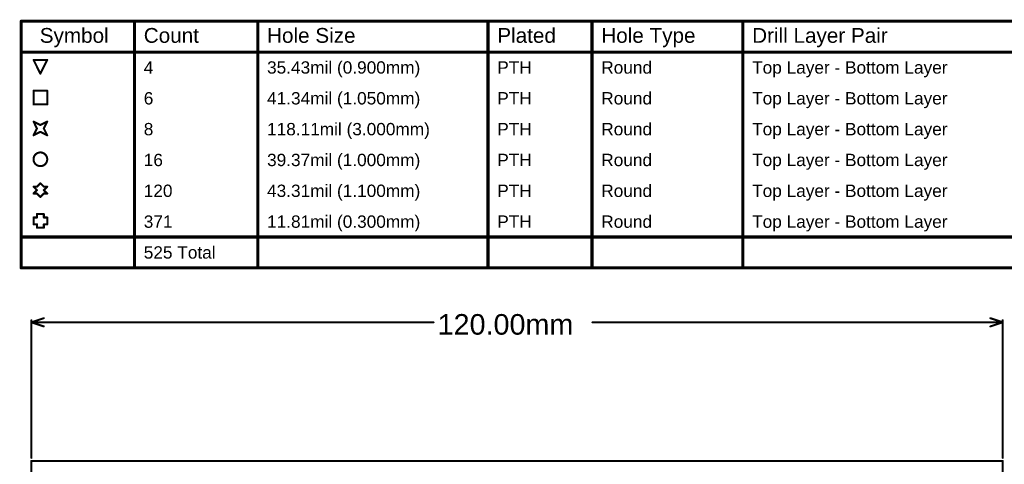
# Model space of a CAD drawing. Header units: inches. Extents: x -0.1 to 10.2, y 0 to 6.5.
# Tile 94 of 95: x -0.1 to 4.7, y 4.3 to 6.5. Entities that reach past the tile are written whole.
import ezdxf

# ---------------------------------------------------------------- set-up
doc = ezdxf.new("R2010")
doc.units = ezdxf.units.IN
doc.header["$MEASUREMENT"] = 0
for name, color, linetype in [('Board Outline', 216, 'Continuous'), ('Dimension', 6, 'Continuous'), ('Drill Drawing', 1, 'Continuous')]:
    doc.layers.add(name, color=color, linetype=linetype)
doc.styles.add('Arial', font='txt', dxfattribs={"height": 0.2})

msp = doc.modelspace()

# ---------------------------------------------------------------- linework, layer by layer
at = {"layer": 'Board Outline', "const_width": 0.01}
for points in [[(0, 4.3307), (4.7244, 4.3307)], [(0, 0), (0, 4.3307)], [(4.7244, 0), (4.7244, 4.3307)]]:
    msp.add_lwpolyline(points, dxfattribs=at)
at = {"layer": 'Board Outline', "const_width": 0.005}
for points in [[(-0.0025, 4.3307, 1), (0.0025, 4.3307, 1)], [(-0.0025, 4.3307, 1), (0.0025, 4.3307, 1)], [(4.7219, 4.3307, 1), (4.7269, 4.3307, 1)], [(4.7219, 4.3307, 1), (4.7269, 4.3307, 1)]]:
    msp.add_lwpolyline(points, format="xyb", close=True, dxfattribs=at)
at = {"layer": 'Dimension', "const_width": 0.01}
for points in [[(0, 5.005), (0.06, 5.025)], [(4.6644, 5.025), (4.7244, 5.005)], [(0, 4.3457), (0, 5.015)], [(0, 5.005), (0.06, 4.985)], [(0, 5.005), (1.9557, 5.005)], [(2.7288, 5.005), (4.7244, 5.005)], [(4.6644, 4.985), (4.7244, 5.005)], [(4.7244, 4.3457), (4.7244, 5.015)]]:
    msp.add_lwpolyline(points, dxfattribs=at)
at = {"layer": 'Dimension', "const_width": 0.005}
for points in [[(0.0575, 5.025, 1), (0.0625, 5.025, 1)], [(4.6619, 5.025, 1), (4.6669, 5.025, 1)], [(-0.0025, 5.015, 1), (0.0025, 5.015, 1)], [(-0.0025, 5.005, 1), (0.0025, 5.005, 1)], [(-0.0025, 5.005, 1), (0.0025, 5.005, 1)], [(-0.0025, 5.005, 1), (0.0025, 5.005, 1)], [(0.0575, 4.985, 1), (0.0625, 4.985, 1)], [(1.9532, 5.005, 1), (1.9582, 5.005, 1)], [(2.7263, 5.005, 1), (2.7313, 5.005, 1)], [(4.6619, 4.985, 1), (4.6669, 4.985, 1)], [(4.7219, 5.015, 1), (4.7269, 5.015, 1)], [(4.7219, 5.005, 1), (4.7269, 5.005, 1)], [(4.7219, 5.005, 1), (4.7269, 5.005, 1)], [(4.7219, 5.005, 1), (4.7269, 5.005, 1)], [(-0.0025, 4.3457, 1), (0.0025, 4.3457, 1)], [(4.7219, 4.3457, 1), (4.7269, 4.3457, 1)]]:
    msp.add_lwpolyline(points, format="xyb", close=True, dxfattribs=at)
at = {"layer": 'Drill Drawing'}
for points, const_width in [([(-0.0496, 6.47), (7.4803, 6.47)], 0.015), ([(-0.0496, 5.27), (-0.0496, 6.47)], 0.015), ([(0.5013, 5.27), (0.5013, 6.47)], 0.015), ([(1.1011, 5.27), (1.1011, 6.47)], 0.015), ([(2.2208, 5.27), (2.2208, 6.47)], 0.015), ([(2.7266, 5.27), (2.7266, 6.47)], 0.015), ([(3.4604, 5.27), (3.4604, 6.47)], 0.015), ([(-0.0496, 6.32), (7.4803, 6.32)], 0.015), ([(0.0102, 6.2817), (0.0768, 6.2817)], 0.01), ([(0.0102, 6.2817), (0.0435, 6.215)], 0.01), ([(0.0435, 6.215), (0.0768, 6.2817)], 0.01), ([(0.0102, 6.1317), (0.0768, 6.1317)], 0.01), ([(0.0102, 6.065), (0.0102, 6.1317)], 0.01), ([(0.0768, 6.065), (0.0768, 6.1317)], 0.01), ([(0.0102, 6.065), (0.0768, 6.065)], 0.01), ([(0.0102, 5.9817), (0.0435, 5.965)], 0.01), ([(0.0102, 5.9817), (0.0268, 5.9483)], 0.01), ([(0.0435, 5.965), (0.0768, 5.9817)], 0.01), ([(0.0602, 5.9483), (0.0768, 5.9817)], 0.01), ([(0.0102, 5.915), (0.0268, 5.9483)], 0.01), ([(0.0602, 5.9483), (0.0768, 5.915)], 0.01), ([(0.0102, 5.915), (0.0435, 5.9317)], 0.01), ([(0.0435, 5.9317), (0.0768, 5.915)], 0.01), ([(0.0102, 5.665), (0.0268, 5.6483)], 0.01), ([(0.0102, 5.665), (0.0268, 5.665)], 0.01), ([(0.0102, 5.6317), (0.0268, 5.6483)], 0.01), ([(0.0268, 5.665), (0.0435, 5.6817)], 0.01), ([(0.0435, 5.6817), (0.0602, 5.665)], 0.01), ([(0.0602, 5.665), (0.0768, 5.665)], 0.01), ([(0.0602, 5.6483), (0.0768, 5.665)], 0.01), ([(0.0602, 5.6483), (0.0768, 5.6317)], 0.01), ([(0.0102, 5.6317), (0.0268, 5.6317)], 0.01), ([(0.0268, 5.6317), (0.0435, 5.615)], 0.01), ([(0.0435, 5.615), (0.0602, 5.6317)], 0.01), ([(0.0602, 5.6317), (0.0768, 5.6317)], 0.01), ([(0.0102, 5.4817), (0.0102, 5.515)], 0.01), ([(0.0102, 5.515), (0.0268, 5.515)], 0.01), ([(0.0268, 5.515), (0.0268, 5.5317)], 0.01), ([(0.0268, 5.5317), (0.0602, 5.5317)], 0.01), ([(0.0602, 5.515), (0.0602, 5.5317)], 0.01), ([(0.0602, 5.515), (0.0768, 5.515)], 0.01), ([(0.0768, 5.4817), (0.0768, 5.515)], 0.01), ([(0.0102, 5.4817), (0.0268, 5.4817)], 0.01), ([(0.0268, 5.465), (0.0268, 5.4817)], 0.01), ([(0.0268, 5.465), (0.0602, 5.465)], 0.01), ([(0.0602, 5.4817), (0.0768, 5.4817)], 0.01), ([(0.0602, 5.465), (0.0602, 5.4817)], 0.01), ([(-0.0496, 5.42), (7.4803, 5.42)], 0.015), ([(-0.0496, 5.27), (7.4803, 5.27)], 0.015)]:
    msp.add_lwpolyline(points, dxfattribs=dict(at, const_width=const_width))
for points, const_width in [([(-0.0534, 6.47, 1), (-0.0459, 6.47, 1)], 0.0075), ([(-0.0534, 6.47, 1), (-0.0459, 6.47, 1)], 0.0075), ([(0.4975, 6.47, 1), (0.505, 6.47, 1)], 0.0075), ([(1.0973, 6.47, 1), (1.1048, 6.47, 1)], 0.0075), ([(2.217, 6.47, 1), (2.2245, 6.47, 1)], 0.0075), ([(2.7229, 6.47, 1), (2.7304, 6.47, 1)], 0.0075), ([(3.4567, 6.47, 1), (3.4642, 6.47, 1)], 0.0075), ([(-0.0534, 6.32, 1), (-0.0459, 6.32, 1)], 0.0075), ([(0.0077, 6.2817, 1), (0.0127, 6.2817, 1)], 0.005), ([(0.0077, 6.2817, 1), (0.0127, 6.2817, 1)], 0.005), ([(0.0743, 6.2817, 1), (0.0793, 6.2817, 1)], 0.005), ([(0.0743, 6.2817, 1), (0.0793, 6.2817, 1)], 0.005), ([(0.041, 6.215, 1), (0.046, 6.215, 1)], 0.005), ([(0.041, 6.215, 1), (0.046, 6.215, 1)], 0.005), ([(0.0077, 6.1317, 1), (0.0127, 6.1317, 1)], 0.005), ([(0.0077, 6.1317, 1), (0.0127, 6.1317, 1)], 0.005), ([(0.0743, 6.1317, 1), (0.0793, 6.1317, 1)], 0.005), ([(0.0743, 6.1317, 1), (0.0793, 6.1317, 1)], 0.005), ([(0.0077, 6.065, 1), (0.0127, 6.065, 1)], 0.005), ([(0.0077, 6.065, 1), (0.0127, 6.065, 1)], 0.005), ([(0.0743, 6.065, 1), (0.0793, 6.065, 1)], 0.005), ([(0.0743, 6.065, 1), (0.0793, 6.065, 1)], 0.005), ([(0.0077, 5.9817, 1), (0.0127, 5.9817, 1)], 0.005), ([(0.0077, 5.9817, 1), (0.0127, 5.9817, 1)], 0.005), ([(0.0743, 5.9817, 1), (0.0793, 5.9817, 1)], 0.005), ([(0.0743, 5.9817, 1), (0.0793, 5.9817, 1)], 0.005), ([(0.0243, 5.9483, 1), (0.0293, 5.9483, 1)], 0.005), ([(0.0243, 5.9483, 1), (0.0293, 5.9483, 1)], 0.005), ([(0.041, 5.965, 1), (0.046, 5.965, 1)], 0.005), ([(0.041, 5.965, 1), (0.046, 5.965, 1)], 0.005), ([(0.0577, 5.9483, 1), (0.0627, 5.9483, 1)], 0.005), ([(0.0577, 5.9483, 1), (0.0627, 5.9483, 1)], 0.005), ([(0.0077, 5.915, 1), (0.0127, 5.915, 1)], 0.005), ([(0.0077, 5.915, 1), (0.0127, 5.915, 1)], 0.005), ([(0.041, 5.9317, 1), (0.046, 5.9317, 1)], 0.005), ([(0.041, 5.9317, 1), (0.046, 5.9317, 1)], 0.005), ([(0.0743, 5.915, 1), (0.0793, 5.915, 1)], 0.005), ([(0.0743, 5.915, 1), (0.0793, 5.915, 1)], 0.005), ([(0.0768, 5.7983, 1), (0.0102, 5.7983, 1)], 0.01), ([(0.0077, 5.7983, 1), (0.0127, 5.7983, 1)], 0.005), ([(0.0743, 5.7983, 1), (0.0793, 5.7983, 1)], 0.005), ([(0.0077, 5.665, 1), (0.0127, 5.665, 1)], 0.005), ([(0.0077, 5.665, 1), (0.0127, 5.665, 1)], 0.005), ([(0.0243, 5.665, 1), (0.0293, 5.665, 1)], 0.005), ([(0.0243, 5.665, 1), (0.0293, 5.665, 1)], 0.005), ([(0.0243, 5.6483, 1), (0.0293, 5.6483, 1)], 0.005), ([(0.0243, 5.6483, 1), (0.0293, 5.6483, 1)], 0.005), ([(0.041, 5.6817, 1), (0.046, 5.6817, 1)], 0.005), ([(0.041, 5.6817, 1), (0.046, 5.6817, 1)], 0.005), ([(0.0577, 5.665, 1), (0.0627, 5.665, 1)], 0.005), ([(0.0577, 5.665, 1), (0.0627, 5.665, 1)], 0.005), ([(0.0577, 5.6483, 1), (0.0627, 5.6483, 1)], 0.005), ([(0.0577, 5.6483, 1), (0.0627, 5.6483, 1)], 0.005), ([(0.0743, 5.665, 1), (0.0793, 5.665, 1)], 0.005), ([(0.0743, 5.665, 1), (0.0793, 5.665, 1)], 0.005), ([(0.0077, 5.6317, 1), (0.0127, 5.6317, 1)], 0.005), ([(0.0077, 5.6317, 1), (0.0127, 5.6317, 1)], 0.005), ([(0.0243, 5.6317, 1), (0.0293, 5.6317, 1)], 0.005), ([(0.0243, 5.6317, 1), (0.0293, 5.6317, 1)], 0.005), ([(0.041, 5.615, 1), (0.046, 5.615, 1)], 0.005), ([(0.041, 5.615, 1), (0.046, 5.615, 1)], 0.005), ([(0.0577, 5.6317, 1), (0.0627, 5.6317, 1)], 0.005), ([(0.0577, 5.6317, 1), (0.0627, 5.6317, 1)], 0.005), ([(0.0743, 5.6317, 1), (0.0793, 5.6317, 1)], 0.005), ([(0.0743, 5.6317, 1), (0.0793, 5.6317, 1)], 0.005), ([(0.0077, 5.515, 1), (0.0127, 5.515, 1)], 0.005), ([(0.0077, 5.515, 1), (0.0127, 5.515, 1)], 0.005), ([(0.0243, 5.5317, 1), (0.0293, 5.5317, 1)], 0.005), ([(0.0243, 5.5317, 1), (0.0293, 5.5317, 1)], 0.005), ([(0.0243, 5.515, 1), (0.0293, 5.515, 1)], 0.005), ([(0.0243, 5.515, 1), (0.0293, 5.515, 1)], 0.005), ([(0.0577, 5.5317, 1), (0.0627, 5.5317, 1)], 0.005), ([(0.0577, 5.5317, 1), (0.0627, 5.5317, 1)], 0.005), ([(0.0577, 5.515, 1), (0.0627, 5.515, 1)], 0.005), ([(0.0577, 5.515, 1), (0.0627, 5.515, 1)], 0.005), ([(0.0743, 5.515, 1), (0.0793, 5.515, 1)], 0.005), ([(0.0743, 5.515, 1), (0.0793, 5.515, 1)], 0.005), ([(0.0077, 5.4817, 1), (0.0127, 5.4817, 1)], 0.005), ([(0.0077, 5.4817, 1), (0.0127, 5.4817, 1)], 0.005), ([(0.0243, 5.4817, 1), (0.0293, 5.4817, 1)], 0.005), ([(0.0243, 5.4817, 1), (0.0293, 5.4817, 1)], 0.005), ([(0.0243, 5.465, 1), (0.0293, 5.465, 1)], 0.005), ([(0.0243, 5.465, 1), (0.0293, 5.465, 1)], 0.005), ([(0.0577, 5.4817, 1), (0.0627, 5.4817, 1)], 0.005), ([(0.0577, 5.4817, 1), (0.0627, 5.4817, 1)], 0.005), ([(0.0577, 5.465, 1), (0.0627, 5.465, 1)], 0.005), ([(0.0577, 5.465, 1), (0.0627, 5.465, 1)], 0.005), ([(0.0743, 5.4817, 1), (0.0793, 5.4817, 1)], 0.005), ([(0.0743, 5.4817, 1), (0.0793, 5.4817, 1)], 0.005), ([(-0.0534, 5.42, 1), (-0.0459, 5.42, 1)], 0.0075), ([(-0.0534, 5.27, 1), (-0.0459, 5.27, 1)], 0.0075), ([(-0.0534, 5.27, 1), (-0.0459, 5.27, 1)], 0.0075), ([(0.4975, 5.27, 1), (0.505, 5.27, 1)], 0.0075), ([(1.0973, 5.27, 1), (1.1048, 5.27, 1)], 0.0075), ([(2.217, 5.27, 1), (2.2245, 5.27, 1)], 0.0075), ([(2.7229, 5.27, 1), (2.7304, 5.27, 1)], 0.0075), ([(3.4567, 5.27, 1), (3.4642, 5.27, 1)], 0.0075)]:
    msp.add_lwpolyline(points, format="xyb", close=True, dxfattribs=dict(at, const_width=const_width))

# ---------------------------------------------------------------- texts
at = {"layer": 'Dimension', "style": 'Arial'}
msp.add_text('120.00mm', height=0.1, dxfattribs=at).set_placement((1.9757, 4.945))
at = {"layer": 'Drill Drawing', "style": 'Arial'}
for s, height, p in [('Symbol', 0.072, (0.0404, 6.365)), ('Count', 0.072, (0.5463, 6.365)), ('Hole Size', 0.072, (1.1461, 6.365)), ('Plated', 0.072, (2.2658, 6.365)), ('Hole Type', 0.072, (2.7716, 6.365)), ('Drill Layer Pair', 0.072, (3.5054, 6.365)), ('4', 0.06, (0.5463, 6.215)), ('35.43mil (0.900mm)', 0.06, (1.1461, 6.215)), ('PTH', 0.06, (2.2658, 6.215)), ('Round', 0.06, (2.7716, 6.215)), ('Top Layer - Bottom Layer', 0.06, (3.5054, 6.215)), ('41.34mil (1.050mm)', 0.06, (1.1461, 6.065)), ('Round', 0.06, (2.7716, 6.065)), ('6', 0.06, (0.5463, 6.065)), ('PTH', 0.06, (2.2658, 6.065)), ('Top Layer - Bottom Layer', 0.06, (3.5054, 6.065)), ('8', 0.06, (0.5463, 5.915)), ('118.11mil (3.000mm)', 0.06, (1.1461, 5.915)), ('PTH', 0.06, (2.2658, 5.915)), ('Round', 0.06, (2.7716, 5.915)), ('Top Layer - Bottom Layer', 0.06, (3.5054, 5.915)), ('16', 0.06, (0.5463, 5.765)), ('39.37mil (1.000mm)', 0.06, (1.1461, 5.765)), ('PTH', 0.06, (2.2658, 5.765)), ('Round', 0.06, (2.7716, 5.765)), ('Top Layer - Bottom Layer', 0.06, (3.5054, 5.765)), ('120', 0.06, (0.5463, 5.615)), ('43.31mil (1.100mm)', 0.06, (1.1461, 5.615)), ('PTH', 0.06, (2.2658, 5.615)), ('Round', 0.06, (2.7716, 5.615)), ('Top Layer - Bottom Layer', 0.06, (3.5054, 5.615)), ('371', 0.06, (0.5463, 5.465)), ('11.81mil (0.300mm)', 0.06, (1.1461, 5.465)), ('PTH', 0.06, (2.2658, 5.465)), ('Round', 0.06, (2.7716, 5.465)), ('Top Layer - Bottom Layer', 0.06, (3.5054, 5.465)), ('525 Total', 0.06, (0.5463, 5.315))]:
    msp.add_text(s, height=height, dxfattribs=at).set_placement(p)

doc.saveas('drawing.dxf')
